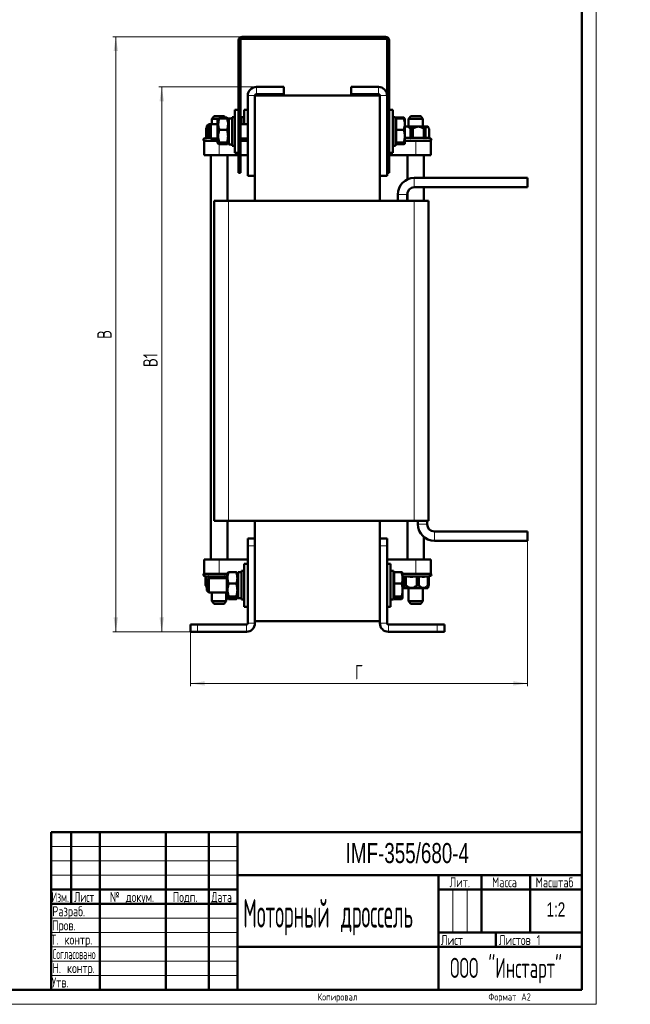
# Model space of a CAD drawing. Header units: millimetres. Extents: x 0 to 864, y 0 to 1188.
# Tile 2 of 3: x 438 to 864, y 0 to 687. Entities that reach past the tile are written whole.
import ezdxf

# ---------------------------------------------------------------- set-up
doc = ezdxf.new("R2010")
doc.units = ezdxf.units.MM
doc.header["$LTSCALE"] = 2
doc.layers.add('ОСЕВЫЕ', color=7, linetype='Continuous')
doc.styles.add('SLDTEXTSTYLE0', font='TXT', dxfattribs={"width": 0.7, "bigfont": 'bigfont'})
doc.styles.add('SLDTEXTSTYLE1', font='TXT', dxfattribs={"width": 0.7})
doc.styles.add('SLDTEXTSTYLE2', font='TXT', dxfattribs={"width": 0.705079, "bigfont": 'bigfont'})
doc.styles.add('SLDTEXTSTYLE3', font='TXT', dxfattribs={"width": 0.648852, "bigfont": 'bigfont'})
doc.styles.add('SLDTEXTSTYLE4', font='TXT', dxfattribs={"width": 0.632021, "bigfont": 'bigfont'})
doc.styles.add('SLDTEXTSTYLE5', font='TXT', dxfattribs={"width": 0.625377, "bigfont": 'bigfont'})
doc.styles.add('SLDTEXTSTYLE6', font='TXT', dxfattribs={"width": 0.577331, "bigfont": 'bigfont'})
doc.styles.add('SLDTEXTSTYLE7', font='TXT', dxfattribs={"width": 0.459415, "bigfont": 'bigfont'})
doc.styles.add('SLDTEXTSTYLE8', font='TXT', dxfattribs={"width": 0.464618, "bigfont": 'bigfont'})
doc.dimstyles.new('SLDDIMSTYLE0', dxfattribs={"dimtxt": 10, "dimasz": 10, "dimexe": 0, "dimexo": 0.0625, "dimgap": 2.5, "dimtad": 2, "dimdec": 1, "dimrnd": 1e-09, "dimzin": 12, "dimdsep": 46, "dimtxsty": 'SLDTEXTSTYLE1', "dimsah": 1, "dimcen": 0.09, "dimadec": 0, "dimazin": 3, "dimtfac": 1, "dimtdec": 3, "dimtofl": 0, "dimtmove": 0, "dimatfit": 3, "dimfxl": 0, "dimfrac": 2, "dimtolj": 1, "dimtzin": 12, "dimarcsym": 0})

# ---------------------------------------------------------------- blocks, each defined once
blk = doc.blocks.new('_D_1')
at = {"color": 7, "linetype": 'Continuous', "lineweight": 0}
for p, q in [((792.14, 323.25), (792.14, 221.77)), ((557.14, 259.75), (557.14, 221.77)), ((557.14, 223.77), (792.14, 223.77))]:
    blk.add_line(p, q, dxfattribs=at)
at = {"color": 7, "linetype": 'Continuous', "lineweight": 18}
for points in [[(557.14, 223.77), (567.14, 222.24), (567.14, 225.31)], [(792.14, 223.77), (782.14, 225.31), (782.14, 222.24)]]:
    blk.add_solid(points, dxfattribs=at)
at = {"color": 7, "linetype": 'Continuous', "lineweight": 18, "insert": (671.8, 236.67), "char_height": 10, "attachment_point": 1, "style": 'SLDTEXTSTYLE0'}
blk.add_mtext('Г', dxfattribs=at)
blk = doc.blocks.new('_D_2')
at = {"color": 7, "linetype": 'Continuous', "lineweight": 0}
for p, q in [((593.12, 674.77), (503.14, 674.77)), ((505.14, 259.77), (505.14, 674.77)), ((557.12, 259.77), (503.14, 259.77))]:
    blk.add_line(p, q, dxfattribs=at)
at = {"color": 7, "linetype": 'Continuous', "lineweight": 18}
for points in [[(505.14, 674.77), (503.6, 664.77), (506.68, 664.77)], [(505.14, 259.77), (506.68, 269.77), (503.6, 269.77)]]:
    blk.add_solid(points, dxfattribs=at)
at = {"color": 7, "linetype": 'Continuous', "lineweight": 18, "insert": (492.25, 464.07), "char_height": 10, "attachment_point": 1, "rotation": 90, "style": 'SLDTEXTSTYLE0'}
blk.add_mtext('В', dxfattribs=at)
blk = doc.blocks.new('_D_3')
at = {"color": 7, "linetype": 'Continuous', "lineweight": 0}
for p, q in [((603.12, 639.77), (535.14, 639.77)), ((537.14, 259.77), (537.14, 639.77)), ((557.12, 259.77), (535.14, 259.77))]:
    blk.add_line(p, q, dxfattribs=at)
at = {"color": 7, "linetype": 'Continuous', "lineweight": 18}
for points in [[(537.14, 639.77), (535.6, 629.77), (538.68, 629.77)], [(537.14, 259.77), (538.68, 269.77), (535.6, 269.77)]]:
    blk.add_solid(points, dxfattribs=at)
at = {"color": 7, "linetype": 'Continuous', "lineweight": 18, "insert": (524.25, 444.44), "char_height": 10, "attachment_point": 1, "rotation": 90, "style": 'SLDTEXTSTYLE0'}
blk.add_mtext('В1', dxfattribs=at)

msp = doc.modelspace()

# ---------------------------------------------------------------- linework, layer by layer
at = {"color": 7, "linetype": 'Continuous', "lineweight": 50}
for p, q in [((830, 10), (830, 1178)), ((593.14, 674.77), (693.14, 674.77)), ((593.14, 673.27), (693.14, 673.27)), ((590.64, 579.77), (590.64, 672.27)), ((592.14, 579.77), (592.14, 672.27)), ((694.14, 672.27), (694.14, 633.77)), ((695.64, 672.27), (695.64, 579.77)), ((603.14, 639.77), (622.14, 639.77)), ((622.14, 639.77), (622.14, 634.77)), ((669.14, 639.77), (669.14, 634.77)), ((669.14, 639.77), (688.14, 639.77)), ((597.14, 577.77), (597.14, 633.77)), ((602.14, 633.77), (689.14, 633.77)), ((602.14, 577.77), (602.14, 633.77)), ((603.14, 634.77), (622.14, 634.77)), ((669.14, 634.77), (688.14, 634.77)), ((689.14, 633.77), (689.14, 577.77)), ((694.14, 633.77), (694.14, 577.77)), ((573.64, 619.27), (572.14, 617.49)), ((573.64, 619.27), (580.64, 619.27)), ((581.89, 617.79), (580.64, 619.27)), ((582.6, 618.41), (581.36, 618.41)), ((582.6, 618.41), (582.78, 617.89)), ((583.06, 617.77), (582.6, 618.41)), ((588.14, 618.77), (586.14, 618.77)), ((586.14, 618.77), (586.14, 598.77)), ((590.64, 623.77), (588.14, 623.77)), ((588.14, 623.77), (588.14, 593.77)), ((594.64, 618.77), (592.64, 618.77)), ((592.64, 618.77), (592.64, 613.77)), ((597.14, 623.77), (594.64, 623.77)), ((594.64, 623.77), (594.64, 613.77)), ((698.14, 623.77), (695.64, 623.77)), ((698.14, 623.77), (698.14, 593.77)), ((700.14, 618.77), (698.14, 618.77)), ((700.14, 618.77), (700.14, 598.77)), ((700.54, 618.41), (700.54, 617.8)), ((705.78, 618.41), (700.54, 618.41)), ((706.05, 617.65), (705.78, 618.41)), ((705.78, 618.41), (706.23, 617.77)), ((710.64, 619.27), (709.14, 617.49)), ((710.64, 619.27), (717.64, 619.27)), ((719.14, 617.49), (717.64, 619.27)), ((568.74, 612.27), (568.49, 611.84)), ((569.89, 613.77), (568.64, 612.52)), ((568.64, 612.1), (568.64, 612.52)), ((570.14, 612.27), (568.74, 612.27)), ((571.39, 613.77), (569.89, 613.77)), ((569.89, 613.77), (569.89, 612.27)), ((571.39, 613.77), (570.14, 612.52)), ((570.14, 605.02), (570.14, 612.52)), ((575.94, 613.77), (571.39, 613.77)), ((571.39, 613.77), (571.39, 603.77)), ((572.14, 617.49), (572.14, 613.77)), ((576.7, 617.49), (572.14, 617.49)), ((576.56, 617.36), (575.94, 616.27)), ((575.94, 601.27), (575.94, 616.27)), ((582.6, 617.79), (577.27, 617.79)), ((583.23, 617.51), (583.07, 617.78)), ((583.94, 616.27), (583.32, 617.35)), ((583.94, 617.8), (583.77, 617.8)), ((583.94, 616.63), (583.77, 616.63)), ((586.14, 617.82), (583.94, 617.82)), ((583.94, 617.82), (583.94, 599.72)), ((592.64, 617.82), (592.14, 617.82)), ((597.14, 613.77), (592.14, 613.77)), ((704.28, 617.8), (700.14, 617.8)), ((700.54, 616.65), (700.14, 616.25)), ((700.52, 616.63), (700.14, 616.63)), ((705.78, 617.79), (700.54, 617.79)), ((700.54, 617.79), (700.54, 609.92)), ((706.54, 617.27), (706.25, 617.78)), ((706.54, 613.85), (706.54, 617.27)), ((706.54, 605.41), (706.54, 613.85)), ((707.92, 612.27), (706.54, 612.27)), ((722.54, 612.27), (707.92, 612.27)), ((709.14, 617.49), (709.14, 612.27)), ((719.14, 617.49), (709.14, 617.49)), ((719.14, 612.27), (719.14, 617.49)), ((723.11, 611.28), (722.54, 612.27)), ((723.54, 610.54), (723.11, 611.28)), ((568.57, 610.54), (568.05, 610.54)), ((568.05, 604.54), (568.05, 610.54)), ((568.05, 604.54), (568.05, 604.52)), ((568.57, 610.54), (568.57, 604.54)), ((568.57, 604.52), (568.57, 604.54)), ((570.14, 605.02), (571.39, 603.77)), ((582.6, 609.92), (577.27, 609.92)), ((705.78, 609.92), (700.54, 609.92)), ((700.54, 609.92), (700.54, 600.9)), ((706.54, 600.33), (706.54, 605.41)), ((712.02, 610.54), (710.55, 610.54)), ((710.55, 604.54), (710.55, 610.54)), ((710.55, 604.54), (710.55, 604.52)), ((712.02, 610.54), (712.02, 604.54)), ((712.02, 604.52), (712.02, 604.54)), ((721.01, 610.54), (719.87, 610.54)), ((719.87, 604.54), (719.87, 610.54)), ((719.87, 604.54), (719.87, 604.52)), ((721.01, 610.54), (721.01, 604.54)), ((721.01, 604.52), (721.01, 604.54)), ((723.46, 604.54), (723.46, 610.54)), ((723.46, 604.54), (723.46, 604.52)), ((723.54, 610.54), (723.53, 610.54)), ((723.53, 604.54), (723.53, 610.54)), ((723.53, 604.54), (723.53, 604.52)), ((723.54, 604.52), (723.54, 610.54)), ((566.64, 592.27), (566.64, 602.27)), ((566.64, 602.27), (575.94, 602.27)), ((567.93, 604.16), (566.73, 603.73)), ((571.39, 603.77), (575.94, 603.77)), ((575.94, 601.27), (576.56, 600.19)), ((582.6, 600.9), (577.27, 600.9)), ((582.6, 599.76), (577.27, 599.76)), ((583.32, 600.2), (583.94, 601.27)), ((583.94, 599.72), (586.14, 599.72)), ((586.14, 598.77), (588.14, 598.77)), ((592.14, 603.77), (597.14, 603.77)), ((592.14, 602.27), (597.14, 602.27)), ((592.64, 603.77), (592.64, 602.27)), ((594.64, 603.77), (594.64, 602.27)), ((698.14, 598.77), (700.14, 598.77)), ((700.14, 601.3), (700.54, 600.9)), ((705.78, 600.9), (700.54, 600.9)), ((700.54, 600.9), (700.54, 599.76)), ((705.78, 599.76), (700.54, 599.76)), ((714.14, 602.27), (706.54, 602.27)), ((714.14, 602.27), (724.64, 602.27)), ((723.49, 604.05), (723.28, 604.1)), ((724.54, 603.73), (723.51, 604.11)), ((724.64, 602.27), (724.64, 592.27)), ((577.14, 592.27), (566.64, 592.27)), ((571.39, 592.27), (571.39, 310.27)), ((577.14, 592.27), (590.64, 592.27)), ((582.89, 560.27), (582.89, 592.27)), ((588.14, 593.77), (590.64, 593.77)), ((592.14, 592.27), (597.14, 592.27)), ((695.64, 593.77), (698.14, 593.77)), ((714.14, 592.27), (695.64, 592.27)), ((708.39, 592.27), (708.39, 575.25)), ((724.64, 592.27), (714.14, 592.27)), ((719.89, 576.27), (719.89, 592.27)), ((590.64, 579.77), (592.14, 579.77)), ((597.14, 577.77), (602.14, 577.77)), ((602.14, 577.77), (602.14, 560.27)), ((689.14, 577.77), (689.14, 560.27)), ((694.14, 577.77), (689.14, 577.77)), ((695.64, 579.77), (694.14, 579.77)), ((713.14, 576.27), (792.14, 576.27)), ((792.14, 569.77), (792.14, 576.27)), ((701.64, 560.27), (701.64, 564.77)), ((708.14, 560.27), (708.14, 564.77)), ((708.39, 566.34), (708.39, 560.27)), ((713.14, 569.77), (792.14, 569.77)), ((719.89, 560.27), (719.89, 569.77)), ((573.64, 337.27), (573.64, 560.27)), ((573.64, 560.27), (583.64, 560.27)), ((583.64, 560.27), (713.14, 560.27)), ((713.14, 560.27), (723.14, 560.27)), ((723.14, 560.27), (723.14, 337.27)), ((583.64, 337.27), (573.64, 337.27)), ((582.89, 310.27), (582.89, 337.27)), ((583.64, 337.27), (713.14, 337.27)), ((602.14, 337.27), (602.14, 324.77)), ((689.14, 337.27), (689.14, 324.77)), ((708.39, 337.27), (708.39, 310.27)), ((723.14, 337.27), (713.14, 337.27)), ((715.64, 334.77), (715.64, 337.27)), ((722.14, 334.77), (722.14, 337.27)), ((792.14, 329.77), (727.14, 329.77)), ((792.14, 329.77), (792.14, 323.27)), ((597.14, 319.77), (597.14, 324.77)), ((597.14, 324.77), (602.14, 324.77)), ((602.14, 324.77), (602.14, 319.77)), ((689.14, 324.77), (694.14, 324.77)), ((689.14, 319.77), (689.14, 324.77)), ((694.14, 324.77), (694.14, 319.77)), ((719.89, 310.27), (719.89, 325.85)), ((792.14, 323.27), (727.14, 323.27)), ((597.14, 319.77), (597.14, 265.77)), ((602.14, 319.77), (602.14, 265.77)), ((689.14, 265.77), (689.14, 319.77)), ((694.14, 265.77), (694.14, 319.77)), ((566.64, 300.27), (566.64, 310.27)), ((577.14, 310.27), (566.64, 310.27)), ((577.14, 310.27), (597.14, 310.27)), ((714.14, 310.27), (694.14, 310.27)), ((724.64, 310.27), (714.14, 310.27)), ((724.64, 300.27), (724.64, 310.27)), ((594.64, 302.27), (592.64, 302.27)), ((592.64, 302.27), (592.64, 282.27)), ((597.14, 307.27), (594.64, 307.27)), ((594.64, 307.27), (594.64, 277.27)), ((696.64, 307.27), (694.14, 307.27)), ((696.64, 307.27), (696.64, 277.27)), ((698.64, 302.27), (696.64, 302.27)), ((698.64, 302.27), (698.64, 282.27)), ((566.64, 300.27), (577.14, 300.27)), ((566.73, 298.82), (567.83, 298.42)), ((567.76, 298.01), (567.76, 298.03)), ((567.76, 298.01), (567.76, 292.01)), ((567.85, 298.01), (567.85, 298.03)), ((567.85, 298.01), (567.85, 292.01)), ((569.89, 297.27), (568.64, 296.02)), ((568.64, 288.52), (568.64, 296.02)), ((582.44, 297.27), (569.89, 297.27)), ((569.89, 297.27), (569.89, 287.27)), ((570.12, 298.03), (570.12, 298.01)), ((570.12, 297.27), (570.12, 298.01)), ((571.24, 298.01), (571.24, 298.03)), ((571.24, 298.01), (571.24, 297.27)), ((577.14, 300.27), (582.73, 300.27)), ((579.05, 298.03), (579.05, 298.01)), ((579.05, 297.27), (579.05, 298.01)), ((580.53, 298.01), (580.53, 298.03)), ((580.53, 298.01), (580.53, 297.27)), ((583.06, 300.86), (582.44, 299.77)), ((582.44, 284.77), (582.44, 299.77)), ((589.1, 301.29), (583.77, 301.29)), ((590.44, 299.77), (589.82, 300.85)), ((590.15, 300.27), (590.44, 300.27)), ((592.64, 301.32), (590.44, 301.32)), ((590.44, 301.32), (590.44, 283.22)), ((699.04, 300.27), (698.64, 300.27)), ((699.04, 300.15), (698.64, 299.75)), ((704.28, 301.29), (699.04, 301.29)), ((699.04, 301.29), (699.04, 293.42)), ((705.04, 297.35), (705.04, 300.77)), ((714.14, 300.27), (705.04, 300.27)), ((705.04, 298.34), (705.1, 298.32)), ((705.04, 288.91), (705.04, 297.35)), ((705.11, 298.01), (705.11, 298.03)), ((705.11, 298.01), (705.11, 292.01)), ((706.38, 298.03), (706.38, 298.01)), ((706.38, 292.01), (706.38, 298.01)), ((707.36, 298.01), (707.36, 298.03)), ((707.36, 298.01), (707.36, 292.01)), ((714.14, 300.27), (724.64, 300.27)), ((714.86, 298.03), (714.86, 298.01)), ((714.86, 292.01), (714.86, 298.01)), ((716.39, 298.01), (716.39, 298.03)), ((716.39, 298.01), (716.39, 292.01)), ((722.62, 298.03), (722.62, 298.01)), ((722.62, 292.01), (722.62, 298.01)), ((723.17, 298.01), (723.17, 298.03)), ((723.17, 298.01), (723.17, 292.01)), ((723.28, 298.36), (724.54, 298.82)), ((567.98, 291.58), (568.28, 291.08)), ((568.28, 291.08), (568.64, 290.45)), ((568.64, 288.52), (569.89, 287.27)), ((589.1, 293.42), (583.77, 293.42)), ((704.28, 293.42), (699.04, 293.42)), ((699.04, 293.42), (699.04, 284.4)), ((705.04, 283.83), (705.04, 288.91)), ((705.53, 290.64), (705.74, 290.27)), ((705.74, 290.27), (722.54, 290.27)), ((706.38, 292.01), (707.36, 292.01)), ((709.14, 290.27), (709.14, 281.06)), ((714.86, 292.01), (716.39, 292.01)), ((719.14, 281.06), (719.14, 290.27)), ((722.54, 290.27), (722.75, 290.64)), ((722.62, 292.01), (723.17, 292.01)), ((569.89, 287.27), (582.44, 287.27)), ((572.14, 287.27), (572.14, 281.06)), ((582.14, 281.06), (582.14, 287.27)), ((582.44, 284.77), (583.06, 283.69)), ((583.06, 283.69), (583.31, 283.26)), ((583.31, 283.26), (583.77, 282.46)), ((583.77, 282.46), (583.72, 282.59)), ((589.1, 284.4), (583.77, 284.4)), ((589.1, 283.26), (583.77, 283.26)), ((589.1, 282.64), (583.77, 282.64)), ((589.1, 282.46), (583.77, 282.46)), ((589.1, 282.46), (589.57, 283.27)), ((589.16, 282.59), (589.1, 282.46)), ((589.57, 283.27), (589.75, 283.59)), ((589.82, 283.7), (590.44, 284.77)), ((590.44, 283.22), (592.64, 283.22)), ((592.64, 282.27), (594.64, 282.27)), ((696.64, 282.27), (698.64, 282.27)), ((698.64, 284.8), (699.04, 284.4)), ((704.28, 284.4), (699.04, 284.4)), ((699.04, 284.4), (699.04, 283.26)), ((699.04, 283.26), (699.04, 282.64)), ((704.28, 283.26), (699.04, 283.26)), ((699.04, 282.64), (699.04, 282.46)), ((704.28, 282.64), (699.04, 282.64)), ((704.28, 282.46), (699.04, 282.46)), ((704.28, 282.46), (704.75, 283.27)), ((704.75, 283.27), (705.04, 283.77)), ((572.14, 281.06), (573.64, 279.27)), ((572.14, 281.06), (582.14, 281.06)), ((580.64, 279.27), (573.64, 279.27)), ((580.64, 279.27), (582.14, 281.06)), ((594.64, 277.27), (597.14, 277.27)), ((694.14, 277.27), (696.64, 277.27)), ((709.14, 281.06), (710.64, 279.27)), ((709.14, 281.06), (719.14, 281.06)), ((717.64, 279.27), (710.64, 279.27)), ((717.64, 279.27), (719.14, 281.06)), ((557.14, 259.77), (557.14, 264.77)), ((557.14, 264.77), (562.14, 264.77)), ((562.14, 264.77), (596.14, 264.77)), ((602.14, 267.27), (689.14, 267.27)), ((695.14, 264.77), (729.14, 264.77)), ((729.14, 264.77), (734.14, 264.77)), ((734.14, 264.77), (734.14, 259.77)), ((562.14, 259.77), (557.14, 259.77)), ((562.14, 259.77), (596.14, 259.77)), ((695.14, 259.77), (729.14, 259.77)), ((734.14, 259.77), (729.14, 259.77)), ((460, 120), (830, 120)), ((460, 120), (460, 10)), ((474, 70), (474, 120)), ((494, 120), (494, 10)), ((540, 120), (540, 10)), ((570, 120), (570, 10)), ((590, 120), (590, 10)), ((590, 90), (830, 90)), ((730, 90), (730, 10)), ((760, 90), (760, 50)), ((794, 90), (794, 50)), ((460, 80), (590, 80)), ((730, 80), (830, 80)), ((460, 70), (590, 70)), ((730, 50), (830, 50)), ((770, 50), (770, 40)), ((590, 40), (830, 40)), ((40, 10), (830, 10))]:
    msp.add_line(p, q, dxfattribs=at)
at = {"color": 9, "linetype": 'Continuous', "lineweight": 18}
for p, q in [((593.14, 673.27), (593.14, 674.77)), ((693.14, 673.27), (693.14, 674.77)), ((592.14, 672.27), (590.64, 672.27)), ((694.14, 672.27), (695.64, 672.27)), ((603.14, 634.77), (603.14, 639.77)), ((688.14, 634.77), (688.14, 639.77)), ((602.14, 633.77), (597.14, 633.77)), ((689.14, 633.77), (694.14, 633.77)), ((568.05, 604.52), (568.57, 604.52)), ((568.57, 604.54), (570.44, 604.72)), ((710.55, 604.52), (712.02, 604.52)), ((719.87, 604.52), (721.01, 604.52)), ((723.53, 604.52), (723.54, 604.52)), ((566.73, 603.73), (575.94, 603.73)), ((567.64, 603.95), (568.09, 604.15)), ((568.27, 603.95), (567.64, 603.95)), ((577.14, 599.83), (577.14, 592.27)), ((706.54, 603.73), (724.54, 603.73)), ((712.07, 603.95), (710.28, 603.95)), ((714.14, 592.27), (714.14, 602.27)), ((721.39, 603.95), (720, 603.95)), ((713.14, 569.77), (713.14, 576.27)), ((708.14, 564.77), (701.64, 564.77)), ((583.64, 560.27), (583.64, 337.27)), ((713.14, 337.27), (713.14, 560.27)), ((722.14, 334.77), (715.64, 334.77)), ((727.14, 329.77), (727.14, 323.27)), ((602.14, 319.77), (597.14, 319.77)), ((694.14, 319.77), (689.14, 319.77)), ((577.14, 300.27), (577.14, 310.27)), ((714.14, 300.27), (714.14, 310.27)), ((582.44, 298.82), (566.73, 298.82)), ((569.74, 298.6), (571.1, 298.6)), ((571.24, 298.03), (570.12, 298.03)), ((579, 298.6), (580.8, 298.6)), ((580.53, 298.03), (579.05, 298.03)), ((582.44, 297.8), (580.53, 298.01)), ((580.8, 298.6), (582.44, 298.4)), ((724.54, 298.82), (705.04, 298.82)), ((705.98, 298.6), (707.17, 298.6)), ((707.36, 298.03), (706.38, 298.03)), ((714.76, 298.6), (716.61, 298.6)), ((716.39, 298.03), (714.86, 298.03)), ((723.17, 298.03), (722.62, 298.03)), ((722.91, 298.6), (723.58, 298.6)), ((562.14, 264.77), (562.14, 259.77)), ((596.14, 264.77), (596.14, 259.77)), ((597.14, 265.77), (602.14, 265.77)), ((694.14, 265.77), (689.14, 265.77)), ((695.14, 264.77), (695.14, 259.77)), ((729.14, 259.77), (729.14, 264.77))]:
    msp.add_line(p, q, dxfattribs=at)
at = {"color": 7, "linetype": 'Continuous', "lineweight": 18}
for p, q in [((460, 110), (590, 110)), ((460, 100), (590, 100)), ((460, 90), (590, 90)), ((740, 80), (740, 50)), ((750, 80), (750, 50)), ((460, 60), (590, 60)), ((460, 50), (590, 50)), ((460, 40), (590, 40)), ((460, 30), (590, 30)), ((460, 20), (590, 20))]:
    msp.add_line(p, q, dxfattribs=at)
at = {"color": 7, "linetype": 'Continuous', "lineweight": 50, "flags": 128}
msp.add_lwpolyline([(723.7, 604.11), (723.65, 604.17), (723.63, 604.19)], dxfattribs=at)
at = {"color": 7, "linetype": 'Continuous', "lineweight": 50}
for centre, radius, start, end in [((593.14, 672.27), 2.5, 90, 180), ((593.14, 672.27), 1, 90, 180), ((693.14, 672.27), 2.5, 0, 90), ((693.14, 672.27), 1, 0, 90), ((603.14, 633.77), 6, 90, 180), ((688.14, 633.77), 6, 0, 90), ((603.14, 633.77), 1, 90, 180), ((688.14, 633.77), 1, 0, 90), ((566.99, 603.02), 0.75, 110, 270), ((724.14, 604.52), 0.6, 226.3041, 250), ((724.29, 603.02), 0.75, 270, 70), ((713.14, 564.77), 11.5, 90, 180), ((713.14, 564.77), 5, 90, 180), ((727.14, 334.77), 11.5, 180, 270), ((727.14, 334.77), 5, 180, 270), ((566.99, 299.52), 0.75, 90, 250), ((724.29, 299.52), 0.75, 290, 90), ((596.14, 265.77), 1, 270, 0), ((596.14, 265.77), 6, 270, 0), ((695.14, 265.77), 6, 180, 270), ((695.14, 265.77), 1, 180, 270)]:
    msp.add_arc(centre, radius, start, end, dxfattribs=at)
for points, knots in [([(568.05, 610.54), (568.19, 611.1), (568.32, 611.68), (568.49, 611.83), (568.5, 611.84)], [0, 0, 0, 0, 0.9552596, 1, 1, 1, 1]), ([(570.14, 611.71), (570.13, 611.7), (569.54, 611.53), (569.05, 611.03), (568.57, 610.54)], [0, 0, 0, 0, 0.02145, 1, 1, 1, 1]), ([(577.27, 609.92), (577.06, 610.6), (576.61, 611.98), (576.45, 614.03), (576.69, 615.98), (577.08, 617.18), (577.27, 617.79)], [0, 0, 0, 0, 0.264605, 0.534948, 0.765343, 1, 1, 1, 1]), ([(577.27, 617.79), (577.04, 617.69), (576.68, 617.54), (576.63, 617.39), (576.61, 617.33)], [0, 0, 0, 0, 0.662357, 1, 1, 1, 1]), ([(582.6, 617.79), (582.82, 617.11), (583.26, 615.72), (583.43, 613.68), (583.19, 611.72), (582.8, 610.52), (582.6, 609.92)], [0, 0, 0, 0, 0.264605, 0.534948, 0.765343, 1, 1, 1, 1]), ([(583.29, 617.33), (583.25, 617.4), (583.16, 617.55), (582.81, 617.7), (582.6, 617.79)], [0, 0, 0, 0, 0.413005, 1, 1, 1, 1]), ([(583.2, 617.47), (583.21, 617.49), (583.29, 617.6), (583.56, 617.71), (583.77, 617.8)], [0, 0, 0, 0, 0.175186, 1, 1, 1, 1]), ([(706.54, 613.85), (706.54, 613.95), (706.53, 614.65), (706.36, 615.98), (705.98, 617.18), (705.78, 617.79)], [0, 0, 0, 0, 0.070088, 0.5307834, 1, 1, 1, 1]), ([(705.78, 617.79), (705.99, 617.7), (706.42, 617.51), (706.5, 617.31), (706.54, 617.22)], [0, 0, 0, 0, 0.495458, 1, 1, 1, 1]), ([(705.78, 609.92), (705.99, 610.56), (706.42, 611.85), (706.5, 613.18), (706.54, 613.85)], [0, 0, 0, 0, 0.495458, 1, 1, 1, 1]), ([(710.55, 610.54), (710.41, 610.69), (709.86, 611.27), (708.9, 611.97), (707.62, 612.21), (706.9, 611.88), (706.54, 611.71)], [0, 0, 0, 0, 0.120398, 0.470908, 0.740173, 1, 1, 1, 1]), ([(719.87, 610.54), (719.14, 611.04), (717.93, 611.85), (715.91, 612.21), (713.92, 611.83), (712.73, 611.02), (712.02, 610.54)], [0, 0, 0, 0, 0.304228, 0.504023, 0.7042, 1, 1, 1, 1]), ([(723.46, 610.54), (723.23, 611.04), (722.85, 611.85), (722.22, 612.21), (721.6, 611.83), (721.23, 611.02), (721.01, 610.54)], [0, 0, 0, 0, 0.304228, 0.504023, 0.7042, 1, 1, 1, 1]), ([(567.64, 603.95), (567.64, 603.95), (567.68, 603.97), (567.79, 604.02), (567.92, 604.14), (568.03, 604.31), (568.04, 604.45), (568.05, 604.52)], [0, 0, 0, 0, 0.009923, 0.18099, 0.457407, 0.728601, 1, 1, 1, 1]), ([(568.27, 603.95), (568.27, 603.95), (568.3, 603.97), (568.38, 604.02), (568.49, 604.14), (568.56, 604.31), (568.57, 604.45), (568.57, 604.52)], [0, 0, 0, 0, 0.009923, 0.18099, 0.457407, 0.728601, 1, 1, 1, 1]), ([(577.27, 600.9), (577.07, 601.64), (576.64, 603.14), (576.45, 605.43), (576.65, 607.72), (577.07, 609.18), (577.27, 609.92)], [0, 0, 0, 0, 0.250577, 0.505884, 0.750308, 1, 1, 1, 1]), ([(582.6, 609.92), (582.81, 609.18), (583.23, 607.68), (583.43, 605.39), (583.22, 603.1), (582.81, 601.64), (582.6, 600.9)], [0, 0, 0, 0, 0.250577, 0.505884, 0.750308, 1, 1, 1, 1]), ([(706.54, 605.41), (706.54, 605.44), (706.54, 606.2), (706.4, 607.73), (705.99, 609.18), (705.78, 609.92)], [0, 0, 0, 0, 0.017174, 0.503418, 1, 1, 1, 1]), ([(705.78, 600.9), (705.99, 601.64), (706.42, 603.11), (706.5, 604.64), (706.54, 605.41)], [0, 0, 0, 0, 0.495458, 1, 1, 1, 1]), ([(710.55, 604.52), (710.54, 604.45), (710.52, 604.31), (710.45, 604.14), (710.36, 604.02), (710.3, 603.97), (710.28, 603.95), (710.28, 603.95)], [0, 0, 0, 0, 0.271399, 0.542593, 0.81901, 0.990077, 1, 1, 1, 1]), ([(712.02, 604.52), (712.03, 604.45), (712.04, 604.31), (712.05, 604.14), (712.06, 604.02), (712.06, 603.97), (712.07, 603.95), (712.07, 603.95)], [0, 0, 0, 0, 0.2713992, 0.5425928, 0.8190103, 0.9900769, 1, 1, 1, 1]), ([(719.87, 604.52), (719.87, 604.45), (719.86, 604.31), (719.9, 604.14), (719.95, 604.02), (719.98, 603.97), (720, 603.95), (720, 603.95)], [0, 0, 0, 0, 0.271399, 0.542593, 0.81901, 0.990077, 1, 1, 1, 1]), ([(721.01, 604.52), (721.02, 604.45), (721.04, 604.31), (721.14, 604.14), (721.26, 604.02), (721.35, 603.97), (721.39, 603.95), (721.39, 603.95)], [0, 0, 0, 0, 0.271399, 0.542593, 0.81901, 0.990077, 1, 1, 1, 1]), ([(723.46, 604.52), (723.46, 604.45), (723.48, 604.32), (723.58, 604.14), (723.68, 604.06), (723.72, 604.03)], [0, 0, 0, 0, 0.347245, 0.694227, 1, 1, 1, 1]), ([(723.53, 604.52), (723.54, 604.45), (723.55, 604.31), (723.66, 604.14), (723.77, 604.03), (723.85, 603.99), (723.87, 603.98)], [0, 0, 0, 0, 0.295721, 0.591218, 0.892407, 1, 1, 1, 1]), ([(577.27, 599.76), (577.06, 599.86), (576.61, 600.06), (576.45, 600.36), (576.69, 600.64), (577.08, 600.82), (577.27, 600.9)], [0, 0, 0, 0, 0.264605, 0.534948, 0.765343, 1, 1, 1, 1]), ([(582.6, 600.9), (582.82, 600.81), (583.26, 600.6), (583.43, 600.31), (583.19, 600.02), (582.8, 599.85), (582.6, 599.76)], [0, 0, 0, 0, 0.264605, 0.534948, 0.765343, 1, 1, 1, 1]), ([(706.54, 600.33), (706.54, 600.35), (706.53, 600.45), (706.36, 600.64), (705.98, 600.82), (705.78, 600.9)], [0, 0, 0, 0, 0.070088, 0.530783, 1, 1, 1, 1]), ([(705.78, 599.76), (705.99, 599.85), (706.42, 600.04), (706.5, 600.23), (706.54, 600.33)], [0, 0, 0, 0, 0.495458, 1, 1, 1, 1]), ([(567.76, 298.03), (567.75, 298.1), (567.73, 298.24), (567.63, 298.41), (567.51, 298.53), (567.42, 298.57), (567.39, 298.58)], [0, 0, 0, 0, 0.287507, 0.574795, 0.867618, 1, 1, 1, 1]), ([(567.85, 298.03), (567.84, 298.1), (567.83, 298.23), (567.73, 298.4), (567.64, 298.47), (567.6, 298.5)], [0, 0, 0, 0, 0.3643, 0.728325, 1, 1, 1, 1]), ([(569.74, 298.6), (569.74, 298.6), (569.78, 298.58), (569.87, 298.53), (569.99, 298.41), (570.09, 298.24), (570.11, 298.1), (570.12, 298.03)], [0, 0, 0, 0, 0.009923, 0.18099, 0.457407, 0.728601, 1, 1, 1, 1]), ([(571.1, 298.6), (571.1, 298.6), (571.12, 298.58), (571.16, 298.53), (571.21, 298.41), (571.25, 298.24), (571.24, 298.1), (571.24, 298.03)], [0, 0, 0, 0, 0.0099231, 0.1809897, 0.4574072, 0.7286008, 1, 1, 1, 1]), ([(579, 298.6), (579, 298.6), (579, 298.58), (579, 298.53), (579.02, 298.41), (579.03, 298.24), (579.04, 298.1), (579.05, 298.03)], [0, 0, 0, 0, 0.009923, 0.18099, 0.457407, 0.728601, 1, 1, 1, 1]), ([(580.8, 298.6), (580.8, 298.6), (580.77, 298.58), (580.71, 298.53), (580.63, 298.41), (580.56, 298.24), (580.54, 298.1), (580.53, 298.03)], [0, 0, 0, 0, 0.009923, 0.18099, 0.457407, 0.728601, 1, 1, 1, 1]), ([(583.77, 293.42), (583.56, 294.1), (583.11, 295.48), (582.95, 297.53), (583.19, 299.48), (583.58, 300.68), (583.77, 301.29)], [0, 0, 0, 0, 0.264605, 0.534948, 0.765343, 1, 1, 1, 1]), ([(583.77, 301.29), (583.54, 301.19), (583.18, 301.04), (583.13, 300.89), (583.11, 300.83)], [0, 0, 0, 0, 0.662357, 1, 1, 1, 1]), ([(589.1, 301.29), (589.32, 300.61), (589.76, 299.22), (589.93, 297.18), (589.69, 295.22), (589.3, 294.02), (589.1, 293.42)], [0, 0, 0, 0, 0.264605, 0.534948, 0.765343, 1, 1, 1, 1]), ([(589.79, 300.83), (589.75, 300.9), (589.66, 301.05), (589.31, 301.2), (589.1, 301.29)], [0, 0, 0, 0, 0.413005, 1, 1, 1, 1]), ([(705.04, 297.35), (705.04, 297.45), (705.03, 298.15), (704.86, 299.48), (704.48, 300.68), (704.28, 301.29)], [0, 0, 0, 0, 0.070088, 0.530783, 1, 1, 1, 1]), ([(704.28, 301.29), (704.49, 301.2), (704.92, 301.01), (705, 300.81), (705.04, 300.72)], [0, 0, 0, 0, 0.495458, 1, 1, 1, 1]), ([(704.28, 293.42), (704.49, 294.06), (704.92, 295.35), (705, 296.68), (705.04, 297.35)], [0, 0, 0, 0, 0.495458, 1, 1, 1, 1]), ([(706.38, 298.03), (706.37, 298.1), (706.35, 298.24), (706.25, 298.41), (706.12, 298.53), (706.02, 298.58), (705.98, 298.6), (705.98, 298.6)], [0, 0, 0, 0, 0.271399, 0.542593, 0.81901, 0.990077, 1, 1, 1, 1]), ([(707.36, 298.03), (707.36, 298.1), (707.36, 298.24), (707.31, 298.41), (707.24, 298.53), (707.19, 298.58), (707.17, 298.6), (707.17, 298.6)], [0, 0, 0, 0, 0.2713992, 0.5425928, 0.8190103, 0.9900769, 1, 1, 1, 1]), ([(714.86, 298.03), (714.85, 298.1), (714.84, 298.24), (714.81, 298.41), (714.78, 298.53), (714.76, 298.58), (714.76, 298.6), (714.76, 298.6)], [0, 0, 0, 0, 0.271399, 0.542593, 0.81901, 0.990077, 1, 1, 1, 1]), ([(716.39, 298.03), (716.4, 298.1), (716.41, 298.24), (716.47, 298.41), (716.54, 298.53), (716.59, 298.58), (716.61, 298.6), (716.61, 298.6)], [0, 0, 0, 0, 0.2713992, 0.5425928, 0.8190103, 0.9900769, 1, 1, 1, 1]), ([(722.62, 298.03), (722.62, 298.1), (722.62, 298.24), (722.7, 298.41), (722.8, 298.53), (722.88, 298.58), (722.91, 298.6), (722.91, 298.6)], [0, 0, 0, 0, 0.271399, 0.542593, 0.81901, 0.990077, 1, 1, 1, 1]), ([(723.17, 298.03), (723.18, 298.1), (723.19, 298.24), (723.3, 298.41), (723.44, 298.53), (723.54, 298.58), (723.58, 298.6), (723.58, 298.6)], [0, 0, 0, 0, 0.271399, 0.542593, 0.81901, 0.990077, 1, 1, 1, 1]), ([(567.85, 292.01), (567.91, 291.86), (568.14, 291.29), (568.4, 290.7), (568.63, 290.63), (568.64, 290.62)], [0, 0, 0, 0, 0.244673, 0.956981, 1, 1, 1, 1]), ([(583.77, 284.4), (583.57, 285.14), (583.14, 286.64), (582.95, 288.93), (583.15, 291.22), (583.57, 292.68), (583.77, 293.42)], [0, 0, 0, 0, 0.250577, 0.505884, 0.750308, 1, 1, 1, 1]), ([(589.1, 293.42), (589.31, 292.68), (589.73, 291.18), (589.93, 288.89), (589.72, 286.6), (589.31, 285.14), (589.1, 284.4)], [0, 0, 0, 0, 0.250577, 0.505884, 0.750308, 1, 1, 1, 1]), ([(705.04, 288.91), (705.04, 288.94), (705.04, 289.7), (704.9, 291.23), (704.49, 292.68), (704.28, 293.42)], [0, 0, 0, 0, 0.017174, 0.503418, 1, 1, 1, 1]), ([(704.28, 284.4), (704.49, 285.14), (704.92, 286.61), (705, 288.14), (705.04, 288.91)], [0, 0, 0, 0, 0.495458, 1, 1, 1, 1]), ([(705.11, 292.01), (705.21, 291.58), (705.39, 290.83), (705.69, 290.36), (705.99, 290.57), (706.22, 291.28), (706.35, 291.86), (706.38, 292.01)], [0, 0, 0, 0, 0.265126, 0.4611, 0.657144, 0.912342, 1, 1, 1, 1]), ([(707.36, 292.01), (708.06, 291.51), (709.21, 290.7), (711.14, 290.34), (713.05, 290.72), (714.18, 291.53), (714.86, 292.01)], [0, 0, 0, 0, 0.304228, 0.504023, 0.7042, 1, 1, 1, 1]), ([(716.39, 292.01), (716.97, 291.51), (717.93, 290.7), (719.53, 290.34), (721.11, 290.72), (722.05, 291.53), (722.62, 292.01)], [0, 0, 0, 0, 0.304228, 0.504023, 0.7042, 1, 1, 1, 1]), ([(723.17, 292.01), (723.13, 291.86), (723.01, 291.27), (722.86, 290.91), (722.75, 290.64)], [0, 0, 0, 0, 0.2558167, 1, 1, 1, 1]), ([(583.77, 283.26), (583.56, 283.36), (583.11, 283.56), (582.95, 283.86), (583.19, 284.14), (583.58, 284.32), (583.77, 284.4)], [0, 0, 0, 0, 0.264605, 0.534948, 0.765343, 1, 1, 1, 1]), ([(583.77, 282.64), (583.52, 282.91), (583.24, 283.23), (583.18, 283.56), (583.17, 283.61)], [0, 0, 0, 0, 0.871357, 1, 1, 1, 1]), ([(589.1, 284.4), (589.32, 284.31), (589.76, 284.1), (589.93, 283.81), (589.69, 283.52), (589.3, 283.35), (589.1, 283.26)], [0, 0, 0, 0, 0.264605, 0.534948, 0.765343, 1, 1, 1, 1]), ([(589.7, 283.61), (589.68, 283.53), (589.59, 283.2), (589.32, 282.88), (589.1, 282.64)], [0, 0, 0, 0, 0.227071, 1, 1, 1, 1]), ([(705.04, 283.83), (705.04, 283.85), (705.03, 283.95), (704.86, 284.14), (704.48, 284.32), (704.28, 284.4)], [0, 0, 0, 0, 0.070088, 0.530783, 1, 1, 1, 1]), ([(704.28, 283.26), (704.49, 283.35), (704.92, 283.54), (705, 283.73), (705.04, 283.83)], [0, 0, 0, 0, 0.495458, 1, 1, 1, 1]), ([(704.28, 282.64), (704.51, 282.9), (704.79, 283.22), (704.86, 283.55), (704.88, 283.61)], [0, 0, 0, 0, 0.8159646, 1, 1, 1, 1])]:
    msp.add_open_spline(points, degree=3, knots=knots, dxfattribs=at)
at = {"color": 9, "linetype": 'Continuous', "lineweight": 18}
for points, knots in [([(706.54, 604.69), (706.97, 604.76), (708.31, 604.96), (709.65, 604.71), (710.55, 604.54)], [0, 0, 0, 0, 0.324904, 1, 1, 1, 1]), ([(710.28, 603.95), (709.37, 604.13), (708.13, 604.37), (706.88, 604.24), (706.54, 604.2)], [0, 0, 0, 0, 0.731419, 1, 1, 1, 1]), ([(720, 603.95), (718.68, 604.11), (716.51, 604.37), (713.85, 604.21), (712.54, 604.02), (712.07, 603.95)], [0, 0, 0, 0, 0.499835, 0.821029, 1, 1, 1, 1]), ([(723.28, 604.1), (723.06, 604.18), (722.56, 604.36), (721.94, 604.2), (721.54, 604.02), (721.39, 603.95)], [0, 0, 0, 0, 0.348379, 0.766834, 1, 1, 1, 1]), ([(570.91, 604.25), (570.4, 604.23), (569.52, 604.19), (568.64, 604.02), (568.27, 603.95)], [0, 0, 0, 0, 0.581285, 1, 1, 1, 1]), ([(567.85, 298.48), (568.11, 298.38), (568.61, 298.19), (569.24, 298.35), (569.61, 298.53), (569.74, 298.6)], [0, 0, 0, 0, 0.394566, 0.783237, 1, 1, 1, 1]), ([(570.12, 298.01), (569.74, 297.86), (568.99, 297.55), (568.23, 297.86), (567.85, 298.01)], [0, 0, 0, 0, 0.49855, 1, 1, 1, 1]), ([(571.1, 298.6), (572.42, 298.44), (574.58, 298.18), (577.22, 298.34), (578.53, 298.53), (579, 298.6)], [0, 0, 0, 0, 0.499835, 0.821029, 1, 1, 1, 1]), ([(706.38, 298.01), (706.17, 297.86), (705.75, 297.55), (705.32, 297.86), (705.11, 298.01)], [0, 0, 0, 0, 0.50145, 1, 1, 1, 1]), ([(705.12, 298.38), (705.2, 298.34), (705.42, 298.2), (705.7, 298.35), (705.91, 298.53), (705.98, 298.6)], [0, 0, 0, 0, 0.2579536, 0.734639, 1, 1, 1, 1]), ([(707.17, 298.6), (708.43, 298.44), (710.51, 298.18), (713.05, 298.34), (714.31, 298.53), (714.76, 298.6)], [0, 0, 0, 0, 0.499835, 0.821029, 1, 1, 1, 1]), ([(716.61, 298.6), (717.65, 298.44), (719.37, 298.18), (721.49, 298.34), (722.54, 298.53), (722.91, 298.6)], [0, 0, 0, 0, 0.499835, 0.821029, 1, 1, 1, 1])]:
    msp.add_open_spline(points, degree=3, knots=knots, dxfattribs=at)
for points in [[(712.02, 604.54), (713.33, 604.69), (715.95, 605), (718.56, 604.69), (719.87, 604.54)], [(721.01, 604.54), (721.42, 604.69), (722.23, 605), (723.05, 604.69), (723.46, 604.54)], [(579.05, 298.01), (577.75, 297.86), (575.15, 297.55), (572.54, 297.86), (571.24, 298.01)], [(714.86, 298.01), (713.61, 297.86), (711.11, 297.55), (708.61, 297.86), (707.36, 298.01)], [(722.62, 298.01), (721.58, 297.86), (719.5, 297.55), (717.43, 297.86), (716.39, 298.01)]]:
    msp.add_open_spline(points, degree=3, dxfattribs=at)
at = {"layer": 'ОСЕВЫЕ', "lineweight": 18}
for p in [(840, 1188), (0, 0)]:
    msp.add_line(p, (840, 0), dxfattribs=at)

# ---------------------------------------------------------------- texts
at = {"color": 7, "linetype": 'Continuous', "lineweight": 0}
for s, insert, char_height, attachment_point, style in [('IMF-355/680-4', (708.29, 112.48), 14, 2, 'SLDTEXTSTYLE1'), ('Масштаб', (810.86, 88.53), 7, 2, 'SLDTEXTSTYLE2'), ('Лит.', (744.82, 88.65), 7, 2, 'SLDTEXTSTYLE0'), ('Масса', (775.99, 88.65), 7, 2, 'SLDTEXTSTYLE0'), ('Изм.', (466.38, 78.23), 7, 2, 'SLDTEXTSTYLE5'), ('Лист', (483.12, 78.34), 7, 2, 'SLDTEXTSTYLE4'), ('№ докум.', (516.44, 78.34), 7, 2, 'SLDTEXTSTYLE0'), ('Подп.', (553.47, 78.34), 7, 2, 'SLDTEXTSTYLE0'), ('Дата', (578.89, 78.23), 7, 2, 'SLDTEXTSTYLE3'), ('Моторный дроссель', (593.98, 73.44), 20, 1, 'SLDTEXTSTYLE7'), ('Разраб.', (460.89, 68.39), 7, 1, 'SLDTEXTSTYLE0'), ('1:2', (811.81, 71.11), 10, 2, 'SLDTEXTSTYLE1'), ('Пров.', (460.74, 58.55), 7, 1, 'SLDTEXTSTYLE0'), ('Т. контр.', (460.07, 48.63), 7, 1, 'SLDTEXTSTYLE0'), ('Лист', (731.72, 48.29), 7, 1, 'SLDTEXTSTYLE0'), ('Листов 1', (772.07, 48.29), 7, 1, 'SLDTEXTSTYLE0'), ('Согласовано', (461, 38.48), 7, 1, 'SLDTEXTSTYLE8'), ('Н. контр.', (460.9, 28.73), 7, 1, 'SLDTEXTSTYLE0'), ('ООО "Инстарт"', (777.07, 32.4), 14, 2, 'SLDTEXTSTYLE6'), ('Утв.', (460.5, 18.72), 7, 1, 'SLDTEXTSTYLE0'), ('Копировал', (659.61, 7.65), 5, 2, 'SLDTEXTSTYLE0'), ('Формат А2', (779.59, 7.65), 5, 2, 'SLDTEXTSTYLE0')]:
    msp.add_mtext(s, dxfattribs=dict(at, insert=insert, char_height=char_height, attachment_point=attachment_point, style=style))

# ---------------------------------------------------------------- dimensions: what is measured, and where the dimension line sits
at = {"color": 7, "linetype": 'Continuous', "lineweight": 18}
for base, p2, text, picture, middle in [((505.14, 674.77), (593.14, 674.77), 'В', '_D_2', (505.14, 467.27)), ((537.14, 639.77), (603.14, 639.77), 'В1', '_D_3', (537.14, 449.77))]:
    dim = msp.add_linear_dim(base=base, p1=(557.14, 259.77), p2=p2, angle=90, text=text, dimstyle='SLDDIMSTYLE0', dxfattribs=at)
    dim.commit()
    dim.dimension.update_dxf_attribs({"geometry": picture, "text_midpoint": middle, "dimtype": 160})
dim = msp.add_linear_dim(base=(792.14, 223.77), p1=(557.14, 259.77), p2=(792.14, 323.27), text='Г', dimstyle='SLDDIMSTYLE0', dxfattribs=at)
dim.commit()
dim.dimension.update_dxf_attribs({"geometry": '_D_1', "text_midpoint": (674.64, 223.77), "dimtype": 160})

doc.saveas('drawing.dxf')
